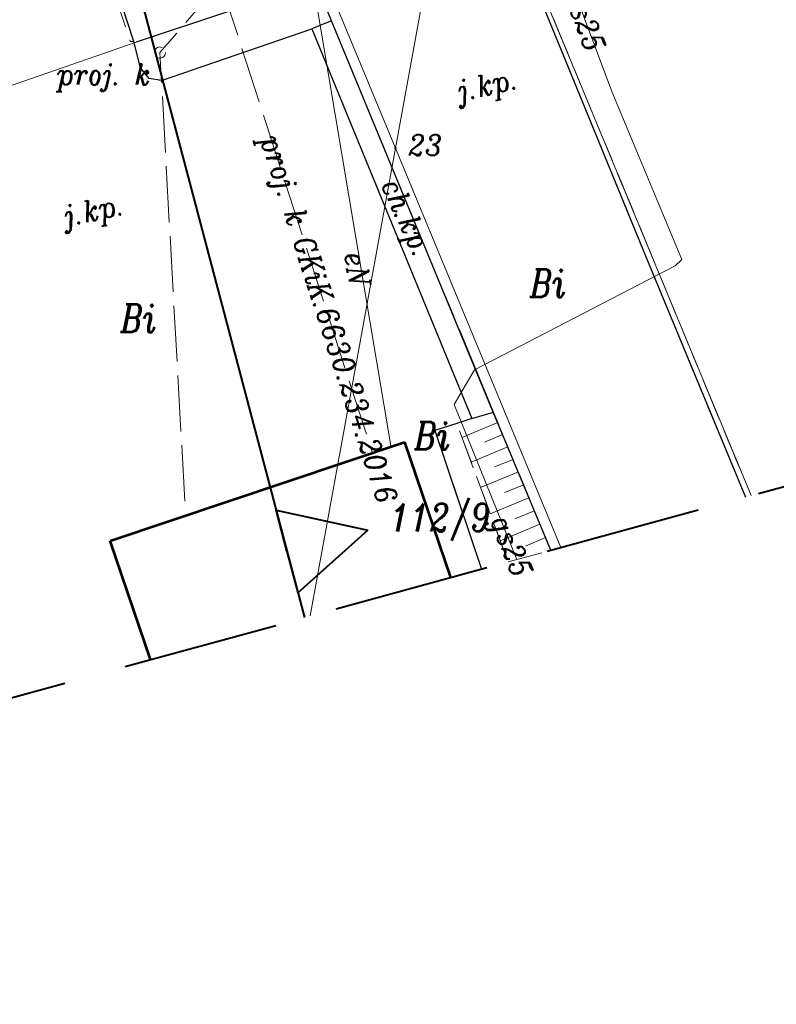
# Model space of a CAD drawing. Extents: x 779 to 3668, y -1329 to 9570.
# Tile 14 of 106: x 2282 to 2309, y -779 to -743. Entities that reach past the tile are written whole.
import ezdxf

# ---------------------------------------------------------------- set-up
doc = ezdxf.new("R2010")
doc.units = 0
for name, pattern in [('0.5_0.5', [1, 0.5, -0.5]), ('1.5_0.5', [2, 1.5, -0.5]), ('CIĄGłA', [0]), ('DGN Style 3', [7.83309, 5.595065, -2.238026]), ('mz1.0_0.5', [1.5, 1, -0.5]), ('mz1.25_0.5', [1.75, 1.25, -0.5]), ('mz2.0_0.5', [2.5, 2, -0.5])]:
    doc.linetypes.add(name, pattern=pattern)
for name, color, linetype, lineweight in [('000 Inne (niezydentyfikowane)', 7, 'Continuous', 0), ('203-punkt graniczny', 7, 'Continuous', 0), ('203-punkt graniczny-Atr103', 7, 'Continuous', 0), ('210-oznaczenie konturu użytku gruntowego', 7, 'Continuous', 0), ('211-numer działki ewidencyjnej', 7, 'Continuous', 0), ('217-kontur klasyfikacyjny', 7, 'Continuous', 0), ('218-kontur użytku gruntowego', 7, 'Continuous', 0), ('219-działka ewidencyjna', 7, 'Continuous', 0), ('312-budynek ewidencyjny', 7, 'Continuous', 0), ('_a_obiekty', 250, 'Continuous', 30), ('brama (linia)', 7, 'Continuous', 0), ('chodnik (powierzchnia)', 7, 'Continuous', 0), ('chodnik (powierzchnia)-Atr17', 7, 'Continuous', 0), ('jezdnia (powierzchnia)', 7, 'Continuous', 0), ('jezdnia (powierzchnia)-Atr17', 7, 'Continuous', 0), ('krawężnik (linia)', 7, 'Continuous', 0), ('MPZP', 7, 'Continuous', 0), ('ogrodzenie trwałe (linia)', 7, 'Continuous', 0), ('przewód elektroenergetyczny (linia)-SEPOD', 7, 'Continuous', 0), ('przewód elektroenergetyczny (linia)-SEPOD-Atr1', 7, 'Continuous', 0), ('przewód gazowy (linia)-SG', 7, 'Continuous', 0), ('przewód gazowy (linia)-SG-Atr1', 7, 'Continuous', 0), ('przewód kanalizacyjny - projektowany lub w budowie (linia)-SK - ob. projektowany', 7, 'Continuous', 0), ('przewód kanalizacyjny - projektowany lub w budowie (linia)-SK - ob. projektowany-Atr1', 7, 'Continuous', 0), ('skarpa nieumocniona (powierzchnia)', 7, 'Continuous', 0), ('urządzenie techniczne projektowane lub w budowie (sieć kanalizacyjna) - punkt-SKPOD - ob. projektowany', 7, 'Continuous', 0), ('urządzenie techniczne projektowane lub w budowie (sieć kanalizacyjna) - punkt-SKPOD - ob. projektowany-Atr17', 7, 'Continuous', 0), ('Zakres', 7, 'Continuous', 0)]:
    doc.layers.add(name, color=color, linetype=linetype, lineweight=lineweight)
doc.styles.get("Standard").update_dxf_attribs({"font": 'arial.ttf'})
doc.linetypes.add('902-500', pattern='A,3.75,[24,dgnlstyle-geo-mz.shx,S=0.002786,R=0,X=0,Y=0],3.75', length=7.5)

# ---------------------------------------------------------------- blocks, each defined once
blk = doc.blocks.new('203')
at = {"linetype": 'Continuous', "lineweight": -2, "ltscale": 10}
h = blk.add_hatch(color=0, dxfattribs=at)
edge = h.paths.add_edge_path()
edge.add_arc((0, 0), 0.45, 0, 360)
blk = doc.blocks.new('US01P')
at = {"color": 0, "linetype": 'Continuous', "lineweight": -2, "ltscale": 10, "flags": 128}
for points in [[(0.82, 1.81), (0.72, 1.86), (0.34, 1.97), (-0.06, 2), (-0.46, 1.94), (-0.84, 1.82), (-1.18, 1.61), (-1.48, 1.35), (-1.72, 1.03), (-1.89, 0.66), (-1.98, 0.28), (-2, -0.01)], [(-0.82, -1.82), (-0.61, -1.91), (-0.22, -1.99), (0.18, -1.99), (0.57, -1.92), (0.94, -1.77), (1.27, -1.55), (1.55, -1.26), (1.77, -0.93), (1.92, -0.56), (1.99, -0.16), (2, 0)]]:
    blk.add_lwpolyline(points, dxfattribs=at)
blk = doc.blocks.new('PZT MDCP podkład')
at = {"layer": '000 Inne (niezydentyfikowane)', "color": 8, "linetype": 'Continuous', "lineweight": 13, "flags": 128}
for points in [[(2160.656, -1.674), (2159.376, -2.204)], [(2160.836, -2.104), (2160.186, -2.374)], [(2161.016, -2.544), (2159.706, -3.094)], [(2161.206, -2.994), (2160.536, -3.264)], [(2161.396, -3.444), (2160.046, -4.004)], [(2161.586, -3.904), (2160.896, -4.184)], [(2161.776, -4.364), (2160.386, -4.944)], [(2161.976, -4.834), (2161.266, -5.124)], [(2162.166, -5.314), (2160.746, -5.904)], [(2162.366, -5.794), (2161.646, -6.094)]]:
    blk.add_lwpolyline(points, dxfattribs=at)
at = {"layer": '217-kontur klasyfikacyjny', "color": 8, "linetype": '1.5_0.5', "lineweight": 13, "flags": 128}
blk.add_lwpolyline([(2160.356, 18.316), (2169.723, -4.285)], dxfattribs=at)
at = {"layer": '218-kontur użytku gruntowego', "color": 8, "linetype": '0.5_0.5', "lineweight": 13, "flags": 128}
for points in [[(2169.723, -4.285), (2160.356, 18.316)], [(2160.356, 18.316), (2169.723, -4.285)]]:
    blk.add_lwpolyline(points, dxfattribs=at)
at = {"layer": '219-działka ewidencyjna', "color": 8, "linetype": 'Continuous', "lineweight": 13, "flags": 128}
for points in [[(2156.996, 8.146), (2159.436, 21.506)], [(2160.356, 18.316), (2169.723, -4.285)], [(2153.966, 15.456), (2156.996, 8.146)], [(2153.948, -8.595), (2156.996, 8.146)], [(2156.996, 8.146), (2162.92, -6.143)]]:
    blk.add_lwpolyline(points, dxfattribs=at)
at = {"layer": '312-budynek ewidencyjny', "color": 8, "linetype": 'Continuous', "lineweight": 53, "flags": 128}
for points in [[(2146.786, -5.904), (2157.316, -2.374)], [(2157.316, -2.374), (2158.971, -7.223)], [(2148.23, -10.158), (2146.786, -5.904)]]:
    blk.add_lwpolyline(points, dxfattribs=at)
at = {"layer": 'brama (linia)', "color": 8, "linetype": 'Continuous', "lineweight": 13, "flags": 128}
blk.add_lwpolyline([(2147.716, 11.936), (2135.816, 7.816)], dxfattribs=at)
at = {"layer": 'chodnik (powierzchnia)', "color": 8, "linetype": 'mz1.0_0.5', "lineweight": 13, "flags": 128}
blk.add_lwpolyline([(2159.736, -1.534), (2160.506, -1.304), (2154.706, 12.706), (2154.006, 12.416), (2159.736, -1.534)], close=True, dxfattribs=at)
at = {"layer": 'jezdnia (powierzchnia)', "color": 8, "linetype": '1.5_0.5', "lineweight": 13, "flags": 128}
for points in [[(2169.522, -4.34), (2169.522, -4.34), (2165.946, 4.286), (2160.246, 18.206), (2160.196, 19.556), (2152.966, 16.616), (2153.706, 15.516), (2154.146, 14.086), (2154.706, 12.706), (2160.506, -1.304), (2162.557, -6.243), (2162.557, -6.243)], [(2160.074, -6.921), (2160.074, -6.921), (2158.406, -1.964), (2159.196, -1.704), (2159.736, -1.534), (2154.006, 12.416), (2148.626, 10.566), (2148.186, 10.636), (2147.866, 11.016), (2147.636, 11.966), (2147.506, 11.966), (2146.376, 15.356), (2146.306, 15.706), (2133.716, 10.476), (2135.476, 8.976), (2136.286, 7.946), (2136.106, 7.926), (2142.896, -11.615), (2142.896, -11.615)]]:
    blk.add_lwpolyline(points, dxfattribs=at)
at = {"layer": 'krawężnik (linia)', "color": 8, "linetype": 'Continuous', "lineweight": 30, "flags": 128}
for points in [[(2160.196, 19.556), (2160.246, 18.206), (2165.946, 4.286), (2169.522, -4.34)], [(2148.626, 10.566), (2148.186, 10.636), (2147.866, 11.016), (2147.636, 11.966), (2146.406, 15.736), (2146.406, 15.886), (2147.076, 17.406), (2147.896, 18.076), (2148.466, 18.296), (2149.056, 18.386), (2149.676, 18.386), (2150.276, 18.256), (2150.846, 18.036), (2151.406, 17.676), (2152.146, 17.206), (2152.836, 16.556), (2153.706, 15.516), (2154.146, 14.086)], [(2154.706, 12.706), (2154.006, 12.416)], [(2148.626, 10.566), (2154.006, 12.416)], [(2154.006, 12.416), (2159.736, -1.534), (2159.196, -1.704), (2158.406, -1.964), (2160.074, -6.921)], [(2159.736, -1.534), (2160.506, -1.304)]]:
    blk.add_lwpolyline(points, dxfattribs=at)
at = {"layer": 'MPZP', "color": 8, "linetype": 'Continuous', "lineweight": 40, "flags": 128}
for points in [[(2125.102, 133.755), (2146.578, 18.455), (2153.737, -8.653)], [(2153.112, -6.289), (2152.723, -4.814), (2156.013, -5.523)], [(2153.112, -6.289), (2153.502, -7.765), (2156.013, -5.523)]]:
    blk.add_lwpolyline(points, dxfattribs=at)
at = {"layer": 'ogrodzenie trwałe (linia)', "color": 8, "linetype": '902-500', "lineweight": 30, "flags": 128}
blk.add_lwpolyline([(2162.553, -6.244), (2160.236, -0.674), (2154.706, 12.706), (2154.146, 14.086), (2147.716, 11.936)], dxfattribs=at)
at = {"layer": 'przewód elektroenergetyczny (linia)-SEPOD', "color": 8, "linetype": 'Continuous', "lineweight": 13, "flags": 128}
blk.add_lwpolyline([(2154.086, 13.836), (2156.826, -2.514)], dxfattribs=at)
at = {"layer": 'przewód gazowy (linia)-SG', "color": 8, "linetype": 'Continuous', "lineweight": 13, "flags": 128}
blk.add_lwpolyline([(2161.341, -6.575), (2159.096, -1.024), (2159.826, 0.216), (2167.006, 3.936), (2167.246, 4.156), (2164.736, 10.176), (2162.366, 16.516)], dxfattribs=at)
at = {"layer": 'przewód kanalizacyjny - projektowany lub w budowie (linia)-SK - ob. projektowany', "color": 8, "linetype": 'mz2.0_0.5', "lineweight": 13, "flags": 128}
for points in [[(2145.026, 111.386), (2145.776, 107.346), (2148.636, 100.426), (2154.506, 85.216), (2156.906, 77.966), (2160.896, 65.786), (2162.116, 60.946), (2165.286, 47.416), (2168.336, 34.676), (2158.396, 20.796), (2150.736, 14.086), (2148.566, 11.566), (2149.486, -4.974)], [(2150.736, 14.086), (2156.166, -2.734)]]:
    blk.add_lwpolyline(points, dxfattribs=at)
at = {"layer": 'skarpa nieumocniona (powierzchnia)', "color": 8, "linetype": 'mz1.25_0.5', "lineweight": 13, "flags": 128}
blk.add_lwpolyline([(2161.026, -6.661), (2162.557, -6.243), (2160.506, -1.304), (2159.736, -1.534), (2159.196, -1.704), (2161.026, -6.661)], close=True, dxfattribs=at)
for points in [[(2162.557, -6.243), (2162.557, -6.243), (2160.506, -1.304), (2159.736, -1.534), (2159.196, -1.704), (2161.026, -6.661)], [(2161.026, -6.661), (2161.026, -6.661), (2162.557, -6.243)]]:
    blk.add_lwpolyline(points, dxfattribs=at)
at = {"layer": 'Zakres', "color": 8, "linetype": 'DGN Style 3', "lineweight": 40, "flags": 128}
blk.add_lwpolyline([(2174.696, 172.586), (2130.246, 158.476), (2070.276, 140.136), (2076.276, 101.676), (2103.086, -22.494), (2224.436, 10.666), (2208.436, 67.156), (2203.276, 85.806), (2188.226, 134.806), (2174.696, 172.586)], close=True, dxfattribs=at)
at = {"layer": '203-punkt graniczny', "color": 8, "linetype": 'Continuous', "lineweight": 13, "xscale": 0.1, "yscale": 0.1, "zscale": 0.1}
blk.add_blockref('203', (2156.996, 8.146), dxfattribs=at)
at = {"layer": 'urządzenie techniczne projektowane lub w budowie (sieć kanalizacyjna) - punkt-SKPOD - ob. projektowany', "color": 8, "linetype": 'Continuous', "lineweight": 13, "xscale": 0.1, "yscale": 0.1, "zscale": 0.1}
blk.add_blockref('US01P', (2148.566, 11.566), dxfattribs=at)
at = {"layer": '203-punkt graniczny-Atr103', "color": 8, "lineweight": 13, "insert": (2157.455, 7.887), "char_height": 0.75, "attachment_point": 7, "line_spacing_factor": 0.6}
blk.add_mtext('\\FITALIC_1250;\\H1x;\\W0.9;23', dxfattribs=at)
at = {"layer": '210-oznaczenie konturu użytku gruntowego', "color": 8, "linetype": 'Continuous', "lineweight": 13, "char_height": 1, "attachment_point": 7, "line_spacing_factor": 0.6}
for insert in [(2161.812, 2.818), (2147.159, 1.557), (2157.676, -2.644)]:
    blk.add_mtext('\\FITALIC_1250;\\H1x;\\W0.79;Bi', dxfattribs=dict(at, insert=insert))
at = {"layer": '211-numer działki ewidencyjnej', "color": 8, "linetype": 'Continuous', "lineweight": 13, "insert": (2156.807, -4.573), "char_height": 1, "attachment_point": 1, "line_spacing_factor": 0.6}
blk.add_mtext('\\FITALIC_1250;\\H1x;\\W0.79;112/9', dxfattribs=at)
at = {"layer": 'chodnik (powierzchnia)-Atr17', "color": 8, "lineweight": 13, "insert": (2156.24, 6.721), "char_height": 0.75, "attachment_point": 7, "rotation": 294.999, "line_spacing_factor": 0.6}
blk.add_mtext('\\FITALIC_1250;\\H1x;\\W0.9;ch.kp.', dxfattribs=at)
at = {"layer": 'jezdnia (powierzchnia)-Atr17', "color": 8, "lineweight": 13, "char_height": 0.75, "attachment_point": 7, "line_spacing_factor": 0.6}
for insert, rotation in [((2159.372, 9.573), 12.901), ((2145.269, 5.092), 12.037)]:
    blk.add_mtext('\\FITALIC_1250;\\H1x;\\W0.9;j.kp.', dxfattribs=dict(at, insert=insert, rotation=rotation))
at = {"layer": 'przewód elektroenergetyczny (linia)-SEPOD-Atr1', "color": 8, "lineweight": 13, "insert": (2155.533, 4.426), "char_height": 0.75, "attachment_point": 4, "rotation": 279.513, "line_spacing_factor": 0.6}
blk.add_mtext('\\FITALIC_1250;\\H1x;\\W0.9;eN', dxfattribs=at)
at = {"layer": 'przewód gazowy (linia)-SG-Atr1', "color": 8, "lineweight": 13, "char_height": 0.75, "attachment_point": 4, "line_spacing_factor": 0.6}
for insert, rotation in [((2163.269, 13.733), 290.496), ((2160.611, -5.09), 292.015)]:
    blk.add_mtext('\\FITALIC_1250;\\H1x;\\W0.9;gs25', dxfattribs=dict(at, insert=insert, rotation=rotation))
at = {"layer": 'przewód kanalizacyjny - projektowany lub w budowie (linia)-SK - ob. projektowany-Atr1', "color": 8, "lineweight": 13, "insert": (2152.387, 8.548), "char_height": 0.75, "attachment_point": 4, "rotation": 287.891, "line_spacing_factor": 0.6}
blk.add_mtext('\\FITALIC_1250;\\H1x;\\W0.9;proj. k GKiK.6630.234.2016', dxfattribs=at)
at = {"layer": 'urządzenie techniczne projektowane lub w budowie (sieć kanalizacyjna) - punkt-SKPOD - ob. projektowany-Atr17', "color": 8, "lineweight": 13, "insert": (2144.886, 10.166), "char_height": 0.75, "attachment_point": 7, "line_spacing_factor": 0.6}
blk.add_mtext('\\FITALIC_1250;\\H1x;\\W0.9;proj. k', dxfattribs=at)

msp = doc.modelspace()

# ---------------------------------------------------------------- block references
at = {"layer": '_a_obiekty', "color": 18, "linetype": 'CIĄGłA', "lineweight": 5, "true_color": 0x000000}
msp.add_blockref('PZT MDCP podkład', (138.055, -756.202), dxfattribs=at)

doc.saveas('drawing.dxf')
